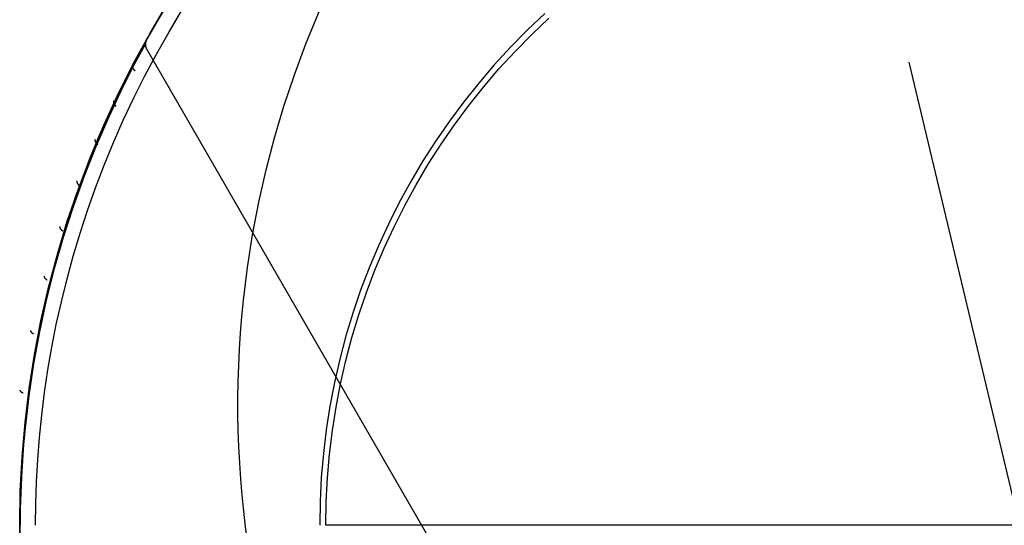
# Model space of a CAD drawing. Header units: millimetres. Extents: x -126 to 126, y -126 to 126.
# Tile 2 of 4: x -126 to -1, y 0 to 64. Entities that reach past the tile are written whole.
import ezdxf

# ---------------------------------------------------------------- set-up
doc = ezdxf.new("R2010")
doc.units = ezdxf.units.MM
doc.header["$MEASUREMENT"] = 0
doc.layers.add('Predefinito', color=5, linetype='Continuous')

msp = doc.modelspace()

# ---------------------------------------------------------------- linework, layer by layer
at = {"layer": 'Predefinito'}
for points in [[(-77.37273279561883, 99.4457652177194), (-80.66637096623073, 96.79326730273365), (-83.86914109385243, 94.0317349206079), (-86.97743536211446, 91.16427884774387), (-89.9877523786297, 88.19412918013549), (-92.89670111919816, 85.12463169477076), (-95.70100474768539, 81.95924408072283), (-98.39750430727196, 78.70153204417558), (-100.9831622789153, 75.35516529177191), (-103.4550660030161, 71.92391339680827), (-105.8104309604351, 68.41164155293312), (-108.0466039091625, 64.82230622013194), (-110.1610658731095, 61.15995066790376), (-112.1514349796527, 57.42870042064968), (-114.015469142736, 53.63275861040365), (-115.7510685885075, 49.77640124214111), (-117.3562782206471, 45.86397237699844), (-118.829289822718, 41.89987923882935), (-120.1684440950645, 37.8885872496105), (-121.3722325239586, 33.83461499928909), (-122.4392990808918, 29.74252915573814), (-123.368441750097, 25.61693932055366), (-124.1586138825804, 21.46249283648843), (-124.8089253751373, 17.28386955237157)], [(-126, 1.54e-14), (-125.9249217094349, 4.349033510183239), (-125.6997763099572, 8.692884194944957), (-125.3248321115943, 13.02637540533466), (-124.800535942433, 17.34434283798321), (-124.1275126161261, 21.6416406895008), (-123.3065641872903, 25.91314778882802), (-122.3386689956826, 30.15377370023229), (-121.2249805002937, 34.35846478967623), (-119.96682590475, 38.52221024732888), (-118.5657045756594, 42.64004805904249), (-117.0232862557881, 46.70707091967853), (-115.3414090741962, 50.71843208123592), (-113.5220773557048, 54.66935112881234), (-111.5674592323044, 58.55511967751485), (-109.4798840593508, 62.37110698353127), (-107.2618396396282, 66.11276546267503)], [(-124, -6.1e-15), (-123.9694513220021, 2.752297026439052), (-123.8767200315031, 5.52795027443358), (-123.7202166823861, 8.325141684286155), (-123.498408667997, 11.14195029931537), (-123.2098273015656, 13.97635346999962), (-122.8530749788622, 16.82622858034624), (-122.4268323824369, 19.68935531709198), (-121.9298656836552, 22.56341849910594), (-121.3610336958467, 25.44601148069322), (-120.7192949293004, 28.33464013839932), (-120.0037144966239, 31.22672744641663), (-119.2134708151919, 34.11961864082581), (-118.3478620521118, 37.01058696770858), (-117.4063122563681, 39.89684000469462), (-116.3883771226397, 42.77552653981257), (-115.2937493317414, 45.64374398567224), (-114.1222634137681, 48.49854630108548), (-112.8739000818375, 51.33695238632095), (-111.5487899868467, 54.15595491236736), (-110.1472168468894, 56.95252953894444), (-108.6696199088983, 59.7236444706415), (-107.1165957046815, 62.46627029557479), (-105.4888990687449, 65.17739004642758)], [(-108.493597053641, 64.07136026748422), (-109.7342241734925, 61.92253106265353)], [(-59.47631927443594, 64.84456373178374), (-61.67906372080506, 62.75303258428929), (-63.80830406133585, 60.58671746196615), (-65.8615028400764, 58.34820000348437), (-67.83621322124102, 56.04014789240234), (-69.73008190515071, 53.66531167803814), (-71.54085193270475, 51.22652149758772), (-73.26636537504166, 48.72668370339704), (-74.90456590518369, 46.16877739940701), (-76.45350124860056, 43.5558508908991), (-77.91132550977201, 40.89101805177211), (-79.27630137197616, 38.17745461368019), (-80.54680216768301, 35.41839438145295), (-81.7213138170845, 32.61712537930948), (-82.79843663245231, 29.77698593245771), (-83.776886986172, 26.90136068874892), (-84.65549884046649, 23.99367658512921), (-85.4332251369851, 21.0573987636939), (-86.10913904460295, 18.09602644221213), (-86.68243506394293, 15.11308874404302), (-87.15242998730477, 12.11214049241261), (-87.51856371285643, 9.096757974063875), (-87.78039991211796, 6.070534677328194), (-87.93762654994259, 3.037077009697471), (-87.9900562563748, 0)], [(-87.20109289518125, 0), (-87.14913330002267, 3.009845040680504), (-86.99331643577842, 6.016103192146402), (-86.73382799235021, 9.015191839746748), (-86.37097720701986, 12.00353691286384), (-85.90519649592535, 14.97757714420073), (-85.33704093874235, 17.93376831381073), (-84.66718761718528, 20.86858747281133), (-83.89643480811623, 23.77853714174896), (-83.02570103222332, 26.66014947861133), (-82.05602395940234, 29.50999041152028), (-80.98855917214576, 32.32466373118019), (-79.82457878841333, 35.10081513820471), (-78.56546994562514, 37.83513624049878), (-77.21273314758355, 40.52436849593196), (-75.76798047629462, 43.16530709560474), (-74.2329336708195, 45.75480478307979), (-72.60942207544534, 48.289775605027), (-70.89938045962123, 50.76719858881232), (-69.1048467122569, 53.18412134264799), (-67.22795941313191, 55.53766357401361), (-65.2709552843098, 57.82502052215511), (-63.23616652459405, 60.04346630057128), (-61.12601803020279, 62.1903571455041), (-58.94302450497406, 64.26313456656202)], [(-2.696005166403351, -125.3303820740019), (-109.8872973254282, 60.33038207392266)], [(-125.9249217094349, -4.349033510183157), (-126, 1.54e-14)]]:
    msp.add_lwpolyline(points, dxfattribs=at)
at = {"layer": 'Predefinito', "extrusion": (0, 1.374246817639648e-07, 0.9999999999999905)}
msp.add_lwpolyline([(-109.8872973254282, 60.33038207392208), (-109.900139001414, 60.35345870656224), (-109.9121971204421, 60.37680225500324), (-109.9235037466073, 60.40040179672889), (-109.9340909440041, 60.42424640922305), (-109.9439881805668, 60.4483260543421), (-109.9532175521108, 60.4726332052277), (-109.961800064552, 60.49716070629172), (-109.9697567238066, 60.52190140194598), (-109.9771069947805, 60.54684866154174), (-109.9838657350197, 60.5719974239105), (-109.9900470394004, 60.59734288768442), (-109.9956650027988, 60.62288025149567), (-110.0007323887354, 60.64860516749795), (-110.0052594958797, 60.67451412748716), (-110.0092469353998, 60.7005378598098), (-110.0126932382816, 60.72655741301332), (-110.0156181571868, 60.75257068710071), (-110.0180380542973, 60.77857787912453), (-110.0199681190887, 60.80457917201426), (-110.0214235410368, 60.83057474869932), (-110.0229641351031, 60.88254939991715), (-110.0227498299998, 60.93450291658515), (-110.0208611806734, 60.98643626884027), (-110.0173615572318, 61.03835021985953), (-110.0123070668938, 61.09024544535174), (-110.0057419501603, 61.14212247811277), (-109.9977071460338, 61.19396662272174), (-109.9882964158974, 61.24545842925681), (-109.9775865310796, 61.29648491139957), (-109.9656248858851, 61.34706304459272), (-109.9524557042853, 61.39720866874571), (-109.9381110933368, 61.44693328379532), (-109.9226177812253, 61.49624646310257), (-109.9060024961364, 61.54515778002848), (-109.8882884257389, 61.59367553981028), (-109.8694872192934, 61.64180391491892), (-109.8496082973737, 61.689546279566), (-109.8286610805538, 61.73690600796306), (-109.8066525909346, 61.78388561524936), (-109.7835802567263, 61.83048418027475), (-109.7594391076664, 61.87669992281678), (-109.7342241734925, 61.92253106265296)], dxfattribs=at)
at = {"layer": 'Predefinito', "extrusion": (0.6026023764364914, 0.34791264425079, 0.7182110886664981)}
msp.add_lwpolyline([(-107.1912921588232, 46.68372076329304), (-105.0012717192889, 51.58082738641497), (-102.6875336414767, 56.39095202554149), (-100.2527573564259, 61.10514534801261), (-97.70006272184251, 65.7146742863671), (-95.03299844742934, 70.21107415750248), (-92.25552672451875, 74.58619927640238), (-89.3720041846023, 78.83227144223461), (-86.3871593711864, 82.94192569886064), (-83.30606696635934, 86.90825280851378), (-80.1341190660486, 90.72483792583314), (-76.87699384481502, 94.3857950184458), (-73.54062199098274, 97.88579664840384), (-71.84463228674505, 99.57393329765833), (-70.13115132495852, 101.2200988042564), (-68.40097547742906, 102.8237945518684), (-66.65491003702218, 104.3845605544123), (-64.89376802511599, 105.9019757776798), (-63.11836899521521, 107.3756583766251), (-61.32953783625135, 108.8052658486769), (-59.52810357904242, 110.190495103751), (-57.71489820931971, 111.5310824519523), (-55.89075549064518, 112.8268035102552), (-54.05650980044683, 114.0774730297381), (-52.21299498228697, 115.2829446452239), (-50.3610432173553, 116.4431105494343), (-48.50148391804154, 117.557901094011), (-46.63514264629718, 118.6272843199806), (-44.76284005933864, 119.651265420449), (-42.88539088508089, 120.629886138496), (-41.0036029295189, 121.5632241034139), (-39.11827611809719, 122.451392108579), (-37.23020157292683, 123.2945373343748), (-35.34016072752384, 124.0928405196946), (-33.44892448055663, 124.8465150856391), (-31.55725238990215, 125.5558062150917), (-29.66589190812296, 126.2209898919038), (-27.77557766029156, 126.8423719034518), (-25.88703076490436, 127.420286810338), (-24.00095819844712, 127.9550968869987), (-22.11805220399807, 128.4471910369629), (-20.23898974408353, 128.8969836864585), (-18.36443199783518, 129.3049136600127), (-16.49502390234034, 129.6714430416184), (-14.63139373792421, 129.997056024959), (-12.77415275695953, 130.2822577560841), (-10.92389485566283, 130.527573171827), (-9.08119628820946, 130.7335458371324), (-7.246615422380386, 130.9007367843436), (-5.420692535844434, 131.029723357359), (-3.60394965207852, 131.1210980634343), (-1.796890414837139, 131.1754674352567), (2.41e-14, 131.1934509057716), (1.7968904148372, 131.1754674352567), (3.603949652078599, 131.1210980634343), (5.420692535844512, 131.029723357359), (7.246615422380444, 130.9007367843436), (9.081196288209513, 130.7335458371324), (10.92389485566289, 130.527573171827), (12.77415275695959, 130.2822577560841), (14.63139373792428, 129.997056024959), (16.49502390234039, 129.6714430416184), (18.36443199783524, 129.3049136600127), (20.23898974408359, 128.8969836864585), (22.11805220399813, 128.4471910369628), (24.00095819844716, 127.9550968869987), (25.88703076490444, 127.420286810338), (27.77557766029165, 126.8423719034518), (29.66589190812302, 126.2209898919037), (31.55725238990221, 125.5558062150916), (33.4489244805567, 124.846515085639), (35.3401607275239, 124.0928405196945), (37.23020157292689, 123.2945373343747), (39.11827611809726, 122.451392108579), (41.00360292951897, 121.5632241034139), (42.88539088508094, 120.6298861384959), (44.76284005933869, 119.651265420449), (46.63514264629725, 118.6272843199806), (48.50148391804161, 117.5579010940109), (50.36104321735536, 116.4431105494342), (52.21299498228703, 115.2829446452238), (54.05650980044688, 114.077473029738), (55.89075549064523, 112.8268035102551), (57.71489820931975, 111.5310824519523), (59.52810357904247, 110.1904951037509), (61.32953783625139, 108.8052658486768), (63.11836899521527, 107.375658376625), (64.89376802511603, 105.9019757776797), (66.65491003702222, 104.3845605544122), (68.40097547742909, 102.8237945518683), (70.13115132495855, 101.2200988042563), (71.84463228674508, 99.57393329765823), (73.54062199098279, 97.88579664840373), (76.87699384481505, 94.38579501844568), (80.13411906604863, 90.72483792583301), (83.30606696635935, 86.90825280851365), (86.38715937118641, 82.9419256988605), (89.37200418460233, 78.83227144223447), (92.25552672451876, 74.58619927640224), (95.03299844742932, 70.21107415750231), (97.7000627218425, 65.71467428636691), (100.2527573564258, 61.10514534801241), (102.6875336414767, 56.3909520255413), (105.0012717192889, 51.58082738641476), (107.1912921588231, 46.68372076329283)], dxfattribs=at)
at = {"layer": 'Predefinito', "extrusion": (0.3459154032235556, 0.697155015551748, -0.6279469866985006)}
msp.add_lwpolyline([(126.0000000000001, 4.244787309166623), (125.9993934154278, 4.209962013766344), (125.9986284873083, 4.192431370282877), (125.9975501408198, 4.174832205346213), (125.9961544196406, 4.157172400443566), (125.994437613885, 4.139460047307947), (125.9923962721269, 4.121703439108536), (125.9900272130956, 4.103911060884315), (125.9873275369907, 4.086091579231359), (125.9842946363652, 4.06825383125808), (125.9809262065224, 4.050406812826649), (125.9772202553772, 4.032559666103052), (125.9731751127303, 4.014721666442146), (125.968789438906, 3.996902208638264), (125.964062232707, 3.979110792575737), (125.9589928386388, 3.961357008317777), (125.9535809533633, 3.943650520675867), (125.9478266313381, 3.926001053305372), (125.9417302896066, 3.908418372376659), (125.9352927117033, 3.890912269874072), (125.9285150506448, 3.873492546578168), (125.9213988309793, 3.856168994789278), (125.913945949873, 3.838951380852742), (125.9061586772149, 3.821849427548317), (125.8980396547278, 3.804872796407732), (125.8895918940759, 3.788031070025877), (125.8808187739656, 3.771333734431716), (125.871724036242, 3.754790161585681), (125.8623117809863, 3.73840959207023), (125.8525864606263, 3.722201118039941), (125.8425528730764, 3.706173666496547), (125.8322161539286, 3.690335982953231), (125.8215817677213, 3.674696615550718), (125.8106554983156, 3.659263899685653), (125.7994434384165, 3.644045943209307), (125.7879519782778, 3.629050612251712), (125.7761877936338, 3.614285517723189), (125.7641578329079, 3.599758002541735), (125.7518693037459, 3.585475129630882), (125.7393296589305, 3.571443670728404), (125.7265465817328, 3.557670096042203), (125.7135279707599, 3.544160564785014), (125.7002819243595, 3.530920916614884), (125.6868167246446, 3.51795666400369), (125.6731408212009, 3.505272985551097), (125.6592628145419, 3.492874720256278), (125.645191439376, 3.480766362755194), (125.6309355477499, 3.46895205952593), (125.6165040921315, 3.457435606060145), (125.6019061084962, 3.44622044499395), (125.5871506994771, 3.43530966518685), (125.5722470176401, 3.424706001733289), (125.5572042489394, 3.414411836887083), (125.542031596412, 3.404429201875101), (125.5267382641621, 3.394759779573), (125.5113334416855, 3.385404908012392), (125.4958262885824, 3.376365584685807), (125.4802259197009, 3.36764247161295), (125.4645413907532, 3.359235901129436), (125.4487816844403, 3.351145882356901), (125.4329556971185, 3.343372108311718), (125.4170722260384, 3.335913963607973), (125.3851674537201, 3.321940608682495)], dxfattribs=at)
at = {"layer": 'Predefinito', "extrusion": (0.3048820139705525, 0.7313366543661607, -0.6100767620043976)}
msp.add_lwpolyline([(126.0000000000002, 9.446925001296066), (125.9994304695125, 9.413179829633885), (125.9977012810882, 9.379159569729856), (125.9947839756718, 9.344920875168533), (125.9906536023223, 9.310523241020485), (125.9881267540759, 9.293284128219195), (125.9852890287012, 9.276028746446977), (125.9821384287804, 9.258765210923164), (125.9786732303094, 9.241501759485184), (125.9748919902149, 9.224246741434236), (125.9707935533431, 9.207008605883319), (125.9663770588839, 9.18979588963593), (125.9616419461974, 9.172617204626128), (125.9565879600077, 9.155481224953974), (125.9512151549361, 9.138396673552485), (125.9455238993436, 9.121372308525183), (125.9395148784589, 9.104416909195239), (125.9331890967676, 9.087539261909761), (125.9265478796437, 9.070748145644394), (125.9195928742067, 9.054052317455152), (125.9123260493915, 9.037460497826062), (125.9047496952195, 9.020981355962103), (125.8968664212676, 9.004623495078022), (125.8886791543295, 8.98839543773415), (125.8801911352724, 8.972305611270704), (125.8714059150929, 8.95636233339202), (125.8623273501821, 8.940573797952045), (125.85295959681, 8.924948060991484), (125.8433071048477, 8.909493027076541), (125.8333746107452, 8.89421643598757), (125.8231671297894, 8.879125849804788), (125.812689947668, 8.86422864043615), (125.8019486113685, 8.849531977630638), (125.7909489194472, 8.8350428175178), (125.7796969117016, 8.82076789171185), (125.7681988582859, 8.80671369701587), (125.7564612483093, 8.792886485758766), (125.7444907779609, 8.779292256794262), (125.7322943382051, 8.765936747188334), (125.7198790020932, 8.752825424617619), (125.7072520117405, 8.739963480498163), (125.694420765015, 8.727355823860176), (125.6813928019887, 8.715007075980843), (125.6681757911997, 8.702921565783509), (125.6547775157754, 8.691103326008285), (125.6412058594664, 8.679556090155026), (125.627468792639, 8.668283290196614), (125.6135743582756, 8.657288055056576), (125.5995306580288, 8.646573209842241), (125.5853458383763, 8.636141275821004), (125.5710280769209, 8.625994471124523), (125.5565855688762, 8.616134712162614), (125.542026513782, 8.606563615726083), (125.512591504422, 8.588292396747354), (125.4827882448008, 8.571187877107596), (125.4526812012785, 8.555252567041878), (125.4223337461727, 8.54048459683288)], dxfattribs=at)
at = {"layer": 'Predefinito', "extrusion": (0.2612692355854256, 0.7643619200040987, -0.589482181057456)}
msp.add_lwpolyline([(126.0000000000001, 14.60065867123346), (125.9994656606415, 14.56797238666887), (125.9978446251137, 14.53503775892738), (125.9951120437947, 14.50190635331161), (125.9912461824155, 14.46863213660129), (125.9862286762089, 14.43527125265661), (125.980044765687, 14.40188176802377), (125.9726835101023, 14.36852338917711), (125.9641379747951, 14.33525715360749), (125.9544053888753, 14.30214509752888), (125.9434872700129, 14.26924990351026), (125.9313895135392, 14.23663453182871), (125.9181224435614, 14.20436183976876), (125.9110548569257, 14.18837351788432), (125.9037008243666, 14.17249419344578), (125.896062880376, 14.15673152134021), (125.8881438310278, 14.14109307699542), (125.8799467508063, 14.12558634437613), (125.8714749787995, 14.11021870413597), (125.8627321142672, 14.09499742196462), (125.8537220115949, 14.07992963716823), (125.8444487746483, 14.06502235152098), (125.8349167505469, 14.05028241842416), (125.8251305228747, 14.03571653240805), (125.8150949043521, 14.02133121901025), (125.8048149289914, 14.00713282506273), (125.7942958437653, 13.99312750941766), (125.7835430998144, 13.97932123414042), (125.772562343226, 13.96571975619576), (125.7499402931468, 13.93915314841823), (125.726478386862, 13.91346935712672), (125.7022277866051, 13.8887063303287), (125.6772417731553, 13.86489812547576), (125.651575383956, 13.84207478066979), (125.625285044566, 13.82026222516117), (125.5984281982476, 13.79948222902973), (125.5710629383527, 13.77975239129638), (125.5432476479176, 13.76108616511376), (125.515040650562, 13.7434929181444), (125.4864998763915, 13.72697802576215), (125.4576825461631, 13.7115429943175)], dxfattribs=at)
at = {"layer": 'Predefinito', "extrusion": (0.9746756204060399, 0.2151002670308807, -0.0611498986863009)}
msp.add_lwpolyline([(-92.81366040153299, 37.06287147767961), (60.19363986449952, -5.333339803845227)], dxfattribs=at)
at = {"layer": 'Predefinito', "extrusion": (0.2149406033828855, 0.7959532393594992, -0.5659142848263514)}
msp.add_lwpolyline([(125.9999999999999, 19.69186642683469), (125.9994988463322, 19.66021115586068), (125.9979796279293, 19.62833169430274), (125.9954206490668, 19.59627494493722), (125.9918029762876, 19.56408983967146), (125.9871106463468, 19.53182714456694), (125.9813308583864, 19.49953924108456), (125.9744541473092, 19.46727988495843), (125.9664745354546, 19.43510394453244), (125.9573896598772, 19.40306712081), (125.9472008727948, 19.37122565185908), (125.9359133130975, 19.33963600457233), (125.9235359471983, 19.30835455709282), (125.9100815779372, 19.27743727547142), (125.8955668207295, 19.24693938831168), (125.8800120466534, 19.21691506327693), (125.8634412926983, 19.18741708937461), (125.8458821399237, 19.15849656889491), (125.8273655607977, 19.13020262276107), (125.8079257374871, 19.10258211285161), (125.7875998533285, 19.07567938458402), (125.7664278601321, 19.04953603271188), (125.7444522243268, 19.02419069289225), (125.7217176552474, 18.99967886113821), (125.698270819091, 18.97603274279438), (125.6741600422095, 18.9532811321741), (125.6494350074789, 18.93144932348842), (125.6241464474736, 18.91055905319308), (125.5983458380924, 18.89062847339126), (125.5720850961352, 18.87167215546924), (125.5454162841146, 18.85370112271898), (125.5183913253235, 18.83672291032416), (125.4910617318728, 18.82074165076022)], dxfattribs=at)
at = {"layer": 'Predefinito', "extrusion": (0.1657891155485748, 0.8257558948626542, -0.5391114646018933)}
msp.add_lwpolyline([(126, 24.69943135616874), (125.9995298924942, 24.66877203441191), (125.9981057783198, 24.63791017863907), (125.9957086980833, 24.60688845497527), (125.9923221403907, 24.57575124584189), (125.9879322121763, 24.54454448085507), (125.9825277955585, 24.51331544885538), (125.976100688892, 24.48211259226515), (125.9686457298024, 24.45098528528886), (125.9601608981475, 24.4199835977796), (125.9506473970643, 24.38915804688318), (125.9401097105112, 24.35855933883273), (125.9285556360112, 24.32823810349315), (125.9159962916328, 24.29824462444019), (125.9024460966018, 24.26862856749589), (125.8879227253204, 24.23943871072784), (125.8724470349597, 24.21072267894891), (125.8560429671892, 24.18252668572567), (125.8387374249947, 24.15489528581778), (125.8205601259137, 24.12787114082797), (125.8015434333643, 24.10149480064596), (125.7817221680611, 24.07580450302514), (125.7611334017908, 24.0508359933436), (125.7398162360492, 24.02662236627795), (125.7178115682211, 24.00319393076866), (125.695161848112, 23.98057809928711), (125.6719108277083, 23.95879930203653), (125.6481033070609, 23.93787892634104), (125.6237848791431, 23.91783528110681), (125.5990016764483, 23.89868358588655), (125.5738001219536, 23.88043598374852), (125.5482266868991, 23.86310157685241), (125.5223276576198, 23.84668648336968)], dxfattribs=at)
at = {"layer": 'Predefinito', "extrusion": (0.1137549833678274, 0.8533298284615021, -0.5088103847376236)}
msp.add_lwpolyline([(126, 29.59398688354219), (125.9995586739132, 29.5642806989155), (125.9982226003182, 29.53439124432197), (125.9959751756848, 29.50435737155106), (125.9928019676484, 29.47421938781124), (125.9886908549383, 29.44401890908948), (125.9836321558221, 29.41379869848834), (125.9776187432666, 29.3836024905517), (125.9706461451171, 29.3534748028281), (125.9627126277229, 29.32346073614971), (125.9538192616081, 29.29360576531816), (125.9439699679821, 29.26395552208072), (125.9331715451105, 29.23455557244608), (125.9214336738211, 29.20545119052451), (125.9087689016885, 29.17668713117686), (125.8951926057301, 29.14830740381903), (125.8807229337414, 29.12035504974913), (125.8653807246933, 29.09287192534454), (125.8491894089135, 29.0658984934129), (125.8321748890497, 29.03947362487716), (125.8143654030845, 29.01363441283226), (125.7957913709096, 28.98841600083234), (125.7764852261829, 28.963851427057), (125.756481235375, 28.93997148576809), (125.7358153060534, 28.91680460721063), (125.7145247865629, 28.89437675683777), (125.6926482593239, 28.872711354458), (125.6702253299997, 28.85182921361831), (125.6472964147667, 28.83174850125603), (125.6239025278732, 28.81248471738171), (125.6000850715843, 28.79405069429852), (125.5758856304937, 28.776456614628), (125.5513457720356, 28.75971004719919)], dxfattribs=at)
at = {"layer": 'Predefinito', "extrusion": (0.05884747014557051, 0.8781446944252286, -0.4747619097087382)}
msp.add_lwpolyline([(125.9999999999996, 34.33673951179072), (125.999585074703, 34.30793537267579), (125.9983296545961, 34.2789649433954), (125.996219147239, 34.24986367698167), (125.9932408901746, 34.22066826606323), (125.9893842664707, 34.19141651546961), (125.98464081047, 34.16214720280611), (125.9790043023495, 34.13289992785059), (125.9724708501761, 34.10371495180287), (125.9650389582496, 34.07463302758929), (125.9567095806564, 34.04569522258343), (125.9474861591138, 34.01694273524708), (125.9373746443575, 33.98841670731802), (125.9263835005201, 33.96015803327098), (125.9145236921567, 33.93220716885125), (125.9018086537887, 33.90460394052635), (125.8882542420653, 33.87738735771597), (125.8738786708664, 33.8505954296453), (125.8587024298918, 33.82426498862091), (125.8427481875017, 33.79843152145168), (125.8260406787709, 33.77312901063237), (125.808606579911, 33.74838978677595), (125.7904743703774, 33.72424439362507), (125.7716741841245, 33.70072146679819), (125.7522376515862, 33.67784762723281), (125.7321977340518, 33.65564739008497), (125.711588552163, 33.63414308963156), (125.6904452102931, 33.61335482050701), (125.6688036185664, 33.59330039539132), (125.6467003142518, 33.57399531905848), (125.6241722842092, 33.55545277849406), (125.6012567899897, 33.53768364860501), (125.577991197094, 33.52069651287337)], dxfattribs=at)
at = {"layer": 'Predefinito', "extrusion": (1, 0, 0)}
msp.add_lwpolyline([(0, 43.29752173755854), (0, 68)], dxfattribs=at)
at = {"layer": 'Predefinito', "extrusion": (0.001170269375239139, 0.8995807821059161, -0.4367528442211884)}
msp.add_lwpolyline([(126.0000000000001, 38.87857557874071), (125.999608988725, 38.85061364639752), (125.9984265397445, 38.8225002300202), (125.9964397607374, 38.79426779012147), (125.9936374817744, 38.76594984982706), (125.9900103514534, 38.73758088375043), (125.985550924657, 38.70919619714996), (125.9802537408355, 38.68083179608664), (125.9741153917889, 38.6525242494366), (125.9671345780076, 38.62431054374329), (125.9593121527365, 38.59622793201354), (125.9506511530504, 38.56831377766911), (125.9411568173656, 38.54060539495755), (125.930836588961, 38.51313988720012), (125.9197001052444, 38.48595398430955), (125.9077591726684, 38.45908388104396), (125.8950277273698, 38.43256507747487), (125.881521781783, 38.4064322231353), (125.8672593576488, 38.38071896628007), (125.8522604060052, 38.35545780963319), (125.8365467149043, 38.33067997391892), (125.8201418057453, 38.30641527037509), (125.803070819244, 38.28269198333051), (125.7853603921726, 38.25953676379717), (125.7670385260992, 38.23697453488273), (125.7481344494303, 38.21502840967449), (125.7286784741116, 38.19371962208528), (125.7087018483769, 38.1730674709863), (125.6882366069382, 38.15308927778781), (125.6673154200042, 38.13380035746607), (125.6459714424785, 38.11521400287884), (125.6242381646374, 38.09734148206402), (125.6021492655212, 38.08019204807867)], dxfattribs=at)
at = {"layer": 'Predefinito', "extrusion": (0, 1, 0)}
msp.add_lwpolyline([(1.39e-14, 27.00000000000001), (3.720835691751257, 27.06264825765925), (7.437453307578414, 27.25052201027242), (11.1456395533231, 27.56340827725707), (14.84119069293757, 28.00095235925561), (18.51991731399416, 28.56265824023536), (22.17764907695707, 29.24788914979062), (25.8102394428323, 30.05586828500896), (29.41357037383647, 30.98567969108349), (32.98355700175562, 32.03626929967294), (36.51615225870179, 33.20644612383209), (40.00735146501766, 34.49488360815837), (43.45319686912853, 35.9001211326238), (46.84978213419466, 37.42056566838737), (50.19325676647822, 39.05449358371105), (53.47983048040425, 40.80005259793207), (56.70577749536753, 42.65526388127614), (59.8674407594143, 44.61802429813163), (62.96123609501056, 46.68610879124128), (65.98365626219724, 48.85717290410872), (68.93127493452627, 51.12875543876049), (71.8007505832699, 53.49828124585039), (74.5888302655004, 55.96306414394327), (77.29235331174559, 58.52030996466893), (79.90825490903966, 61.167119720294), (82.43356957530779, 63.90049289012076), (84.86543452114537, 66.71733082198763), (87.2010928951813, 69.61444024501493)], dxfattribs=at)
at = {"layer": 'Predefinito'}
for points in [[(-106.6586008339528, 67.0815072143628, 2.893241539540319), (-108.493597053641, 64.07136026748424, -2.208130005e-07)], [(-109.7342241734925, 61.92253106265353, -2.20820834e-07), (-111.424330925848, 58.82690025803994, 2.89453319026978), (-113.0418809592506, 55.65526325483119, 5.76527566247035), (-114.5827662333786, 52.40969273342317, 8.607738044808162), (-116.0428787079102, 49.09226137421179, 11.4174311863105), (-117.4181429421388, 45.7051810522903, 14.18986593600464), (-118.704707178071, 42.25120563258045, 16.92055314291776), (-119.898798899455, 38.7332207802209, 19.60500365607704), (-120.9966455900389, 35.15411216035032, 22.23872832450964), (-121.999052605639, 31.50031709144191, 24.82904062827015), (-122.8976474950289, 27.78917715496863, 27.36063537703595), (-123.6895471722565, 24.01948956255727, 29.83153585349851), (-124.3718685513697, 20.19005152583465, 32.23976534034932), (-124.9411658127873, 16.29990914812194, 34.58305744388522), (-125.3929864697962, 12.35183182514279, 36.85654162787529), (-125.7229374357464, 8.350201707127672, 39.05433496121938), (-125.8408389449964, 6.330673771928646, 40.12300914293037), (-125.9266256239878, 4.299400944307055, 41.17055451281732), (-125.9797950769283, 2.25312607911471, 42.19815394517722), (-125.9996806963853, 0.1944217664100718, 43.20405479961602), (-125.9857732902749, -1.875804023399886, 44.1873857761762)], [(-125.8951746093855, -0.0310188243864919, 42.81728902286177), (-125.8772239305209, 2.028081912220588, 41.80702525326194), (-125.825550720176, 4.086607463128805, 40.76881255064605), (-125.7401758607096, 6.144007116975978, 39.70293494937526), (-125.6211152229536, 8.199727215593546, 38.60967371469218), (-125.4683891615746, 10.25321291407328, 37.48931444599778), (-125.282050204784, 12.30391641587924, 36.34216628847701), (-124.8087562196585, 16.39478126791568, 33.96875249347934), (-124.201704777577, 20.46791836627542, 31.49195869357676), (-123.4615827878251, 24.51897048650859, 28.91446939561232), (-122.5891492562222, 28.54357375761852, 26.23903276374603), (-121.5853743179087, 32.53742617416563, 23.46854392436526), (-120.4513013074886, 36.49622215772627, 20.60596108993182), (-119.1881792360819, 40.41573331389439, 17.65437743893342), (-117.797331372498, 44.29173086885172, 14.61694856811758), (-116.2802800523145, 48.12007809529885, 11.49695229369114), (-114.6386228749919, 51.89664120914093, 8.297728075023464), (-112.8741487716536, 55.61739279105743, 5.022724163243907), (-111.4780877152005, 58.35600035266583, 2.530758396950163), (-110.0154781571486, 61.05964632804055, 1.75907352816e-05)]]:
    msp.add_polyline3d(points, dxfattribs=at)

doc.saveas('drawing.dxf')
